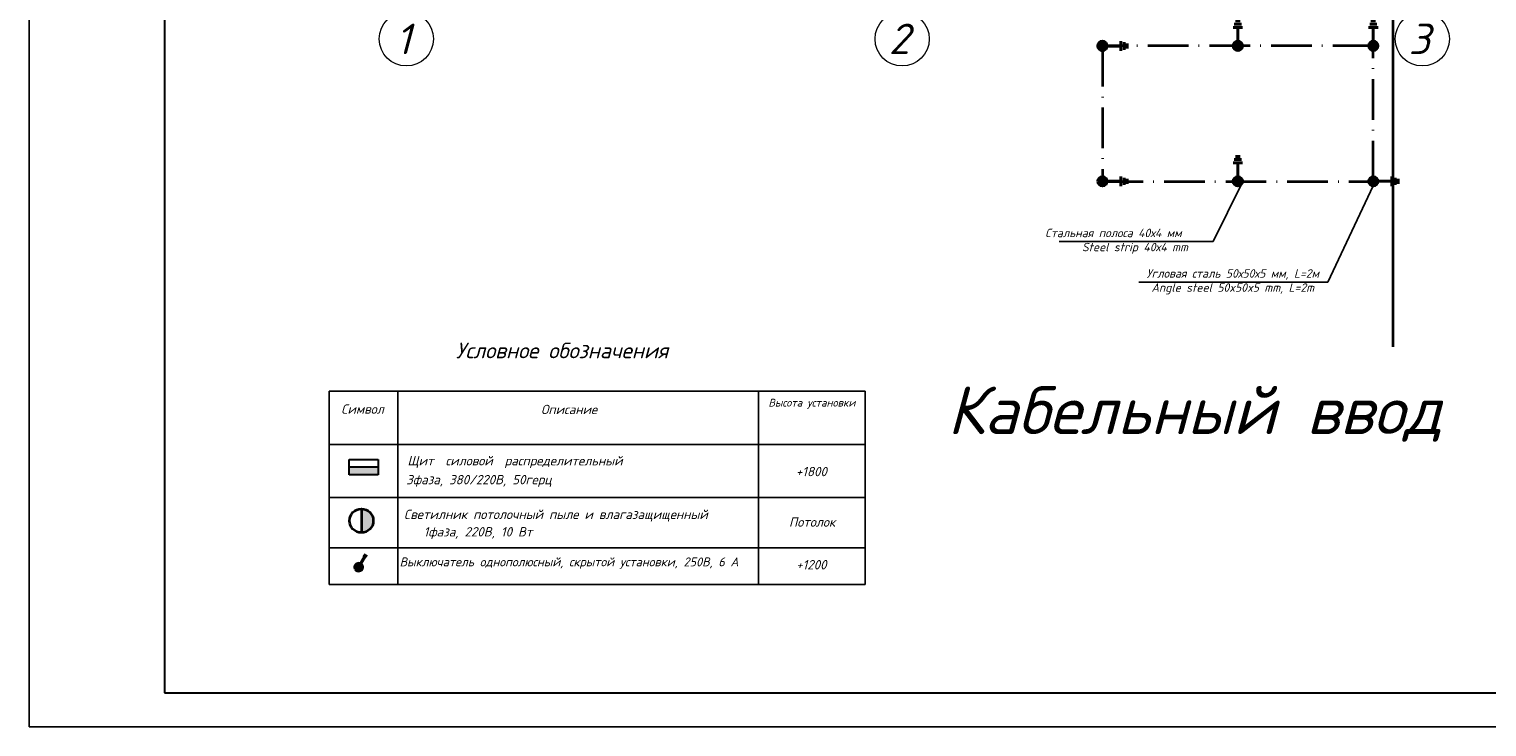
# Model space of a CAD drawing. Header units: metres. Extents: x 705633 to 708863, y 4309165 to 4309462.
# Tile 5 of 25: x 707492 to 707708, y 4309165 to 4309268. Entities that reach past the tile are written whole.
import ezdxf
from ezdxf.enums import TextEntityAlignment as Align

# ---------------------------------------------------------------- set-up
doc = ezdxf.new("R2010")
doc.units = ezdxf.units.M
doc.header["$LTSCALE"] = 0.5
doc.linetypes.add('ACAD_ISO10W100', pattern=[18, 12, -3, 0, -3])
doc.linetypes.add('GOST2.303 9', pattern=[26.5, 20, -1.5, 1, -1.5, 1, -1.5])
for name, color, linetype in [('NOTE', 3, 'Continuous'), ('TEXT-R', 38, 'Continuous'), ('разметка', 7, 'Continuous'), ('Рамка', 7, 'Continuous')]:
    doc.layers.add(name, color=color, linetype=linetype)
doc.layers.add('заземление защитное', color=7, linetype='GOST2.303 9', lineweight=60, true_color=0x007000)
doc.layers.add('Размер 1', color=251, linetype='Continuous', lineweight=20)
doc.layers.add('фасонка', color=30, linetype='Continuous', lineweight=40)
doc.styles.add('X_ISO', font='isocpeui.ttf')
doc.styles.add('ГОСТ 300', font='isocpeui.ttf', dxfattribs={"height": 250})
doc.styles.add('Оси', font='isocpeui.ttf')

# ---------------------------------------------------------------- blocks, each defined once
blk = doc.blocks.new('*U173')
at = {"color": 0, "linetype": 'Continuous', "lineweight": -2}
blk.add_circle((0, 0), 400, dxfattribs=at)
at = {"style": 'Оси'}
blk.add_attdef('OS1', text='', height=450, dxfattribs=at).set_placement((-44, 0), align=Align.MIDDLE_CENTER)
blk = doc.blocks.new('*U174')
at = {"color": 0, "linetype": 'Continuous', "lineweight": -2}
blk.add_circle((0, 0), 400, dxfattribs=at)
at = {"style": 'Оси'}
blk.add_attdef('OS1', text='', height=450, dxfattribs=at).set_placement((-44, 0), align=Align.MIDDLE_CENTER)
blk = doc.blocks.new('*U171')
at = {"color": 0, "linetype": 'Continuous', "lineweight": -2}
blk.add_circle((0, 0), 400, dxfattribs=at)
at = {"style": 'Оси'}
blk.add_attdef('OS1', text='', height=450, dxfattribs=at).set_placement((-44, 0), align=Align.MIDDLE_CENTER)
blk = doc.blocks.new('adad')
at = {"color": 248, "lineweight": 9, "true_color": 0x641213}
for name, p, values in [('*U173', (2874720.3, 233208.8), {'OS1': '1'}), ('*U174', (2882040.3, 233208.7), {'OS1': '2'}), ('*U171', (2889720.3, 233208.7), {'OS1': '3'})]:
    blk.add_blockref(name, p, dxfattribs=at).add_auto_attribs(values)
blk = doc.blocks.new('кнгл')
at = {"layer": 'Размер 1', "linetype": 'ByBlock', "lineweight": 40, "ltscale": 20}
h = blk.add_hatch(color=0, dxfattribs=at)
h.dxf.hatch_style = 1
h.set_gradient(color1=(51, 51, 51), color2=(0, 0, 0), one_color=1, name='INVSPHERICAL')
h.paths.add_polyline_path([(18854418, -8867469, 1), (18854612, -8867469, 1)])
at = {"layer": 'Размер 1', "color": 0, "linetype": 'ByBlock', "lineweight": 40, "ltscale": 20}
blk.add_circle((18854515, -8867469), 96.9, dxfattribs=at)
at = {"layer": 'разметка', "color": 0, "linetype": 'ByBlock', "lineweight": 40, "ltscale": 20}
for p, q in [((18854515, -8867566), (18854515, -8867858)), ((18854416, -8867858), (18854615, -8867858)), ((18854440, -8867926), (18854591, -8867926)), ((18854466, -8867994), (18854565, -8867994))]:
    blk.add_line(p, q, dxfattribs=at)
blk = doc.blocks.new('A$Ce2c55f89')
at = {"color": 0, "linetype": 'ByBlock', "lineweight": 35}
blk.add_line((-4.34, 0), (-4.34, -86.96), dxfattribs=at)
at = {"layer": 'TEXT-R', "color": 0}
for p, q in [((-30.89, -71.41), (-26.62, -62.81)), ((-13.94, -77.39), (-7.23, -63.19)), ((-53.61, -71.41), (-30.89, -71.41)), ((-13.94, -77.39), (-41.87, -77.39))]:
    blk.add_line(p, q, dxfattribs=at)
at = {"layer": 'заземление защитное', "linetype": 'ACAD_ISO10W100', "lineweight": 35}
blk.add_line((-7.23, -3.91), (-7.23, -42.51), dxfattribs=at)
blk.add_lwpolyline([(-47.23, -62.51), (-7.23, -62.51), (-7.23, -42.51), (-47.23, -42.51)], close=True, dxfattribs=at)
at = {"layer": 'заземление защитное', "color": 0, "linetype": 'ByBlock', "lineweight": 40, "xscale": -0.006999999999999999, "yscale": 0.006999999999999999, "zscale": 0.006999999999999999}
for p, rotation in [((-132008.84, -62114.79), 180), ((-131988.84, -62114.79), 180), ((-62119.51, 131939.1), 90), ((-62119.51, 131939.07), 90), ((-132008.84, -62134.79), 180), ((-62119.51, 131919.1), 90), ((-62079.51, 131919.1), 90)]:
    blk.add_blockref('кнгл', p, dxfattribs=dict(at, rotation=rotation))
at = {"color": 5, "style": 'X_ISO'}
blk.add_text('Кабельный ввод', height=7.056, dxfattribs=at).set_placement((-70.13, -99.83))
at = {"color": 7, "char_height": 1.25, "attachment_point": 5, "style": 'X_ISO'}
for s, insert, width in [('{\\C256;Стальная полоса 40х4 мм}                                                                                                                                                        Steel strip 40х4 mm', (-42.42, -71.36), 27.9816), ('\\pxt31;{\\C256;Угловая сталь 50х50х5 мм, L=2м}   \\PAngle steel 50x50x5 mm, L=2m', (-27.98, -77.34), 42.5205)]:
    blk.add_mtext(s, dxfattribs=dict(at, insert=insert, width=width))

msp = doc.modelspace()

# ---------------------------------------------------------------- hatches: boundary and pattern name
at = {"lineweight": 50, "ltscale": 20}
h = msp.add_hatch(color=256, dxfattribs=at)
h.set_gradient(color2=(0, 0, 0), one_color=1)
h.paths.add_polyline_path([(707543.87, 4309202.23), (707543.87, 4309203.37), (707539.58, 4309203.37), (707539.58, 4309202.23)])
at = {"lineweight": 35, "ltscale": 20}
h = msp.add_hatch(color=1, dxfattribs=at)
h.set_gradient(color1=(51, 51, 51), color2=(0, 0, 0), one_color=1, name='INVCYLINDER')
h.paths.add_polyline_path([(707541.39, 4309193.72, 0.414214), (707543.15, 4309195.47, 0.414214), (707541.39, 4309197.23)])
h = msp.add_hatch(color=1, dxfattribs=at)
h.set_gradient(color1=(51, 51, 51), color2=(0, 0, 0), one_color=1, name='HEMISPHERICAL')
h.paths.add_polyline_path([(707541.39, 4309193.72, 0.414214), (707543.15, 4309195.47, 0.414214), (707541.39, 4309197.23)])
h = msp.add_hatch(color=1, dxfattribs=at)
h.set_gradient(color1=(51, 51, 51), color2=(0, 0, 0), one_color=1, name='CYLINDER')
h.paths.add_polyline_path([(707541.39, 4309197.23), (707541.39, 4309193.72, 0.414214), (707543.15, 4309195.47, 0.414214)])
at = {"layer": 'фасонка', "lineweight": 50, "ltscale": 100}
h = msp.add_hatch(color=0, dxfattribs=at)
h.set_gradient(color2=(0, 0, 0), one_color=1)
edge = h.paths.add_edge_path()
edge.add_ellipse((707540.98, 4309188.61), major_axis=(-0.264, 0.458), ratio=1, start_angle=0, end_angle=360)

# ---------------------------------------------------------------- linework, layer by layer
at = {"color": 1, "lineweight": 35, "ltscale": 20}
msp.add_line((707541.39, 4309197.23, 0), (707541.39, 4309193.72, 0), dxfattribs=at)
msp.add_circle((707541.39, 4309195.47, 0), 1.76, dxfattribs=at)
at = {"layer": 'NOTE', "color": 0, "linetype": 'Continuous', "ltscale": 500}
for p, q in [((707536.65, 4309186.07, 0), (707536.65, 4309214.59, 0)), ((707536.65, 4309214.59, 0), (707615.77, 4309214.59, 0)), ((707536.65, 4309206.74, 0), (707615.77, 4309206.74, 0)), ((707536.65, 4309198.89, 0), (707615.77, 4309198.89, 0)), ((707536.65, 4309191.45, 0), (707615.77, 4309191.45, 0)), ((707536.65, 4309186.07, 0), (707615.77, 4309186.07, 0))]:
    msp.add_line(p, q, dxfattribs=at)
at = {"layer": 'NOTE', "color": 0}
for p, q in [((707546.75, 4309214.59, 0), (707546.75, 4309186.07, 0)), ((707600.04, 4309214.59, 0), (707600.04, 4309186.07, 0)), ((707615.77, 4309214.59, 0), (707615.77, 4309186.07, 0))]:
    msp.add_line(p, q, dxfattribs=at)
at = {"layer": 'Размер 1', "color": 18, "lineweight": 30, "ltscale": 5, "true_color": 0x000000}
for p, q in [((707539.58, 4309202.23, 0), (707539.58, 4309204.51, 0)), ((707539.58, 4309204.51, 0), (707543.87, 4309204.51, 0)), ((707543.87, 4309203.37, 0), (707539.58, 4309203.37, 0)), ((707543.87, 4309204.51, 0), (707543.87, 4309202.23, 0)), ((707543.87, 4309202.23, 0), (707539.58, 4309202.23, 0))]:
    msp.add_line(p, q, dxfattribs=at)
at = {"layer": 'Размер 1', "color": 0, "lineweight": 50, "ltscale": 5}
for p, q in [((707541.24, 4309189.07, 0), (707541.94, 4309190.29, 0)), ((707541.7, 4309190.43, 0), (707542.19, 4309190.15, 0))]:
    msp.add_line(p, q, dxfattribs=at)
msp.add_ellipse((707540.98, 4309188.61, 0), major_axis=(-0.264, 0.458), ratio=1, start_param=1.570006, end_param=7.853191, dxfattribs=at)
at = {"layer": 'Рамка', "color": 0, "linetype": 'ByBlock', "lineweight": 25}
msp.add_lwpolyline([(707492.34, 4309165.03), (707912.34, 4309165.03), (707912.34, 4309462.03), (707492.34, 4309462.03)], close=True, dxfattribs=at)
at = {"layer": 'Рамка', "color": 18, "lineweight": 30, "true_color": 0x000000}
msp.add_lwpolyline([(707512.34, 4309170.03), (707907.34, 4309170.03), (707907.34, 4309457.03), (707512.34, 4309457.03)], close=True, dxfattribs=at)

# ---------------------------------------------------------------- block references
at = {"xscale": 0.01, "yscale": 0.01, "zscale": 0.01}
msp.add_blockref('adad', (678800.83, 4306934.53), dxfattribs=at)
at = {"color": 0, "linetype": 'ByBlock', "lineweight": 35}
msp.add_blockref('A$Ce2c55f89', (707698.03, 4309308.09), dxfattribs=at)

# ---------------------------------------------------------------- texts
at = {"layer": 'NOTE', "color": 0, "style": 'ГОСТ 300'}
for s, height, p in [('Условное обозначения', 2.3061, (707555.35, 4309219.45, 0)), ('Символ ', 1.384, (707538.41, 4309211.26, 0)), ('Щит  силовой  распределительный', 1.3837, (707548.19, 4309203.63)), ('Светилник потолочный пыле и влагазащищенный', 1.3837, (707547.68, 4309195.71, 0)), ('Выключатель однополюсный, скрытой установки, 250В, 6 А', 1.3145, (707547.04, 4309188.73))]:
    msp.add_text(s, height=height, dxfattribs=at).set_placement(p)
for s, height, p in [('Описание', 1.384, (707572.06, 4309211.9, 0)), ('Высота установки', 1.1531, (707607.91, 4309212.74, 0)), ('+1800', 1.384, (707607.83, 4309202.73, 0)), ('Потолок', 1.384, (707607.95, 4309195.28, 0)), ('+1200', 1.384, (707607.83, 4309188.97, 0))]:
    msp.add_text(s, height=height, dxfattribs=at).set_placement(p, align=Align.MIDDLE)
for s, p in [('3фаза, 380/220B, 50герц', (707548.01, 4309201.53, 0)), ('1фаза, 220B, 10 Вт ', (707550.58, 4309193.83, 0))]:
    msp.add_text(s, height=1.3837, dxfattribs=at).set_placement(p, align=Align.MIDDLE_LEFT)

doc.saveas('drawing.dxf')
